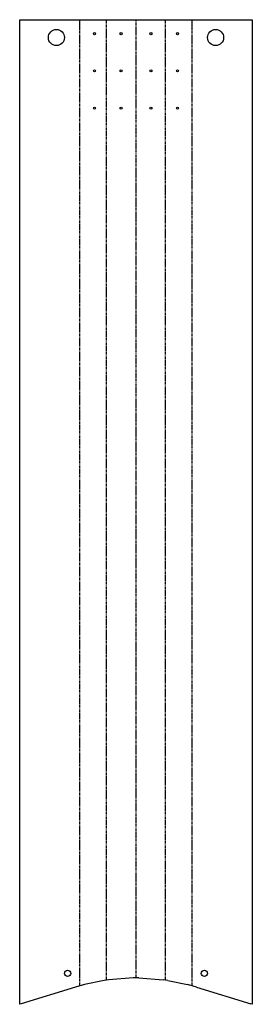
# Model space of a CAD drawing. Header units: millimetres. Extents: x 0 to 750, y 0 to 3174.
import ezdxf

# ---------------------------------------------------------------- set-up
doc = ezdxf.new("R2010")
doc.units = ezdxf.units.MM
doc.linetypes.add('SLD-İki-Kısa-Kesik-Çizgili-Uzun-Kesik-Çizgi', pattern=[15.748, 8.128, -1.524, 1.524, -1.524, 1.524, -1.524])
doc.linetypes.add('SLD-Sürekli', pattern=[0])

msp = doc.modelspace()

# ---------------------------------------------------------------- linework, layer by layer
at = {"color": 7, "linetype": 'SLD-Sürekli', "lineweight": 25}
for p, q in [((0.4, 0.4), (0.4, 3173.5)), ((0.4, 3173.5), (5, 3173.5)), ((5, 3173.5), (745.5, 3173.5)), ((745.5, 3173.5), (750.1, 3173.5)), ((750.1, 3173.5), (750.1, 0.4)), ((209.5, 64.6), (179.8, 55.2)), ((273.1, 77.1), (209.5, 64.6)), ((287.9, 79.6), (273.1, 77.1)), ((366.4, 85.8), (287.9, 79.6)), ((384.2, 85.8), (366.4, 85.8)), ((384.2, 85.8), (462.6, 79.6)), ((477.4, 77.1), (462.6, 79.6)), ((477.4, 77.1), (541.1, 64.6)), ((570.7, 55.2), (541.1, 64.6)), ((179.8, 55.2), (5, 1.8)), ((570.7, 55.2), (745.5, 1.8)), ((5, 1.8), (0.4, 0.4)), ((750.1, 0.4), (745.5, 1.8))]:
    msp.add_line(p, q, dxfattribs=at)
at = {"color": 7, "linetype": 'SLD-İki-Kısa-Kesik-Çizgili-Uzun-Kesik-Çizgi'}
for p, q in [((194.6, 59.9), (194.6, 3173.5)), ((280.5, 78.3), (280.5, 3173.5)), ((375.3, 85.8), (375.3, 3173.5)), ((470, 78.3), (470, 3173.5)), ((555.9, 59.9), (555.9, 3173.5))]:
    msp.add_line(p, q, dxfattribs=at)
at = {"color": 7, "linetype": 'SLD-Sürekli', "lineweight": 25}
for centre, radius in [((118.8, 3116), 26), ((631.7, 3116), 26), ((241.3, 3128.5), 3.4), ((327.1, 3128.5), 3.4), ((423.4, 3128.5), 3.4), ((509.2, 3128.5), 3.4), ((241.3, 3008.5), 3.4), ((327.1, 3008.5), 3.4), ((423.4, 3008.5), 3.4), ((509.2, 3008.5), 3.4), ((241.3, 2888.5), 3.4), ((327.1, 2888.5), 3.4), ((423.4, 2888.5), 3.4), ((509.2, 2888.5), 3.4), ((154.8, 99.9), 10), ((595.7, 99.9), 10)]:
    msp.add_circle(centre, radius, dxfattribs=at)

doc.saveas('drawing.dxf')
